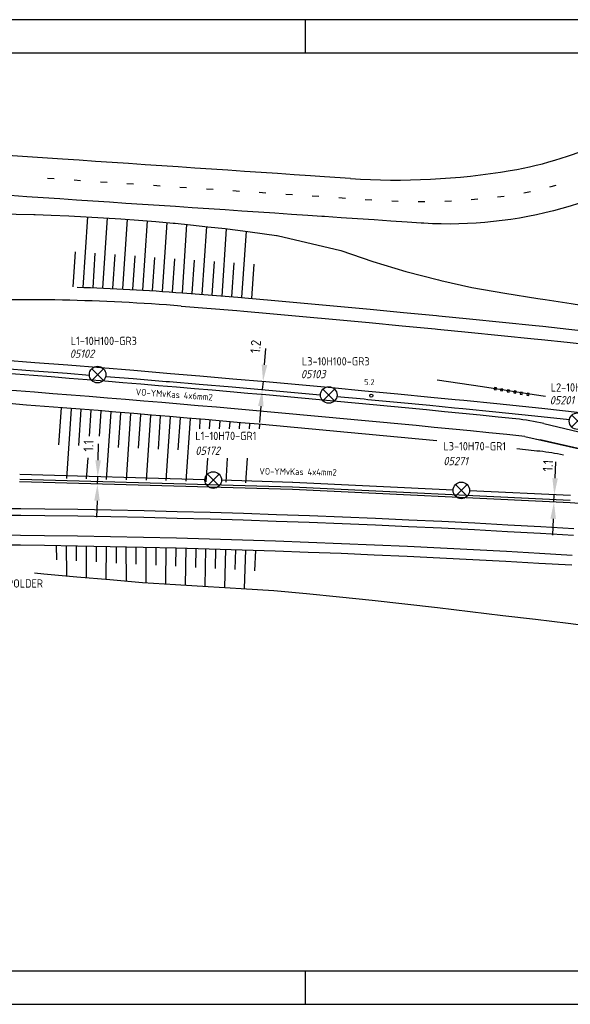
# Model space of a CAD drawing. Extents: x 130060 to 130480, y 479394 to 479543.
# Tile 3 of 17: x 130227 to 130310, y 479394 to 479543. Entities that reach past the tile are written whole.
import ezdxf
from ezdxf.enums import TextEntityAlignment as Align

# ---------------------------------------------------------------- set-up
doc = ezdxf.new("R2010")
doc.units = 0
doc.header["$LTSCALE"] = 0.1
doc.header["$MEASUREMENT"] = 0
doc.header["$PDMODE"] = 3
doc.layers.get('0').update_dxf_attribs({"linetype": 'CONTINUOUS'})
doc.layers.get('DEFPOINTS').update_dxf_attribs({"linetype": 'CONTINUOUS'})
for name, color, linetype in [('C000G4-TALUD-025', 8, 'CONTINUOUS'), ('C000G4-TALUDARC-025', 8, 'CONTINUOUS'), ('C000G5-VERH-050', 11, 'CONTINUOUS'), ('KADER1', 3, 'CONTINUOUS'), ('NS-TEKST-T50', 4, 'CONTINUOUS'), ('OG-MARKERING', 8, 'CONTINUOUS'), ('Q83-T', 7, 'CONTINUOUS'), ('SIV-OV-MAATVOERING', 6, 'CONTINUOUS'), ('SIV-OV-NIEUW-ARM', 2, 'CONTINUOUS'), ('SIV-OV-NIEUW-KABEL', 3, 'CONTINUOUS'), ('SIV-TEKST-025', 7, 'CONTINUOUS')]:
    doc.layers.add(name, color=color, linetype=linetype)
doc.styles.add('ISO', font='ISO.shx')
doc.styles.get("Standard").update_dxf_attribs({"font": 'txt.shx'})
doc.dimstyles.get("Standard").update_dxf_attribs({"dimtxt": 0.18, "dimasz": 0.18, "dimexe": 0.18, "dimexo": 0.0625, "dimgap": 0.09, "dimtad": 0, "dimtih": 1, "dimtoh": 1, "dimdec": 4, "dimzin": 0, "dimdsep": 46, "dimtxsty": 'Standard', "dimcen": 0.09, "dimadec": 0, "dimazin": 0, "dimtfac": 1, "dimtdec": 4, "dimtofl": 0, "dimtmove": 0, "dimatfit": 3, "dimfxl": 1, "dimtolj": 1, "dimtzin": 0, "dimarcsym": 0})

# ---------------------------------------------------------------- blocks, each defined once
blk = doc.blocks.new('*D50')
at = {"layer": 'DEFPOINTS', "color": 0, "transparency": 16777216}
for p in [(130263.05, 479487.2), (130263.16, 479488.45), (130263.38, 479487.18)]:
    blk.add_point(p, dxfattribs=at)
at = {"layer": 'SIV-OV-MAATVOERING', "color": 0, "lineweight": -2, "transparency": 16777216}
for p, q in [((130263.71, 479490.91), (130263.93, 479493.4)), ((130263.49, 479488.42), (130263.38, 479487.18)), ((130263.16, 479484.69), (130262.94, 479482.2))]:
    blk.add_line(p, q, dxfattribs=at)
at = {"layer": 'SIV-OV-MAATVOERING', "color": 0, "transparency": 16777216}
for points in [[(130263.29, 479490.95), (130264.12, 479490.87), (130263.49, 479488.42)], [(130262.74, 479484.72), (130263.57, 479484.65), (130263.38, 479487.18)]]:
    blk.add_solid(points, dxfattribs=at)
at = {"layer": 'SIV-OV-MAATVOERING', "color": 0, "transparency": 16777216, "insert": (130262.38, 479493.67), "char_height": 1.5, "attachment_point": 5, "rotation": 84.95, "style": 'ISO'}
blk.add_mtext('\\A1;1.2', dxfattribs=at)
blk = doc.blocks.new('*D48')
at = {"layer": 'DEFPOINTS', "color": 0, "transparency": 16777216}
for p in [(130238.56, 479474.03), (130238.82, 479474.02), (130238.79, 479472.92)]:
    blk.add_point(p, dxfattribs=at)
at = {"layer": 'SIV-OV-MAATVOERING', "color": 0, "lineweight": -2, "transparency": 16777216}
for p, q in [((130238.63, 479476.53), (130238.7, 479479.03)), ((130238.53, 479472.93), (130238.56, 479474.03)), ((130238.46, 479470.43), (130238.39, 479467.93))]:
    blk.add_line(p, q, dxfattribs=at)
at = {"layer": 'SIV-OV-MAATVOERING', "color": 0, "transparency": 16777216}
for points in [[(130238.21, 479476.54), (130239.05, 479476.51), (130238.56, 479474.03)], [(130238.04, 479470.44), (130238.87, 479470.42), (130238.53, 479472.93)]]:
    blk.add_solid(points, dxfattribs=at)
at = {"layer": 'SIV-OV-MAATVOERING', "color": 0, "transparency": 16777216, "insert": (130237.18, 479478.71), "char_height": 1.5, "attachment_point": 5, "rotation": 88.3844, "style": 'ISO'}
blk.add_mtext('\\A1;1.1', dxfattribs=at)
blk = doc.blocks.new('*D46')
at = {"layer": 'DEFPOINTS', "color": 0, "transparency": 16777216}
for p in [(130307.4, 479471.31), (130307.51, 479471.3), (130307.45, 479470.2)]:
    blk.add_point(p, dxfattribs=at)
at = {"layer": 'SIV-OV-MAATVOERING', "color": 0, "lineweight": -2, "transparency": 16777216}
for p, q in [((130307.52, 479473.81), (130307.64, 479476.3)), ((130307.35, 479470.21), (130307.4, 479471.31)), ((130307.23, 479467.71), (130307.11, 479465.22))]:
    blk.add_line(p, q, dxfattribs=at)
at = {"layer": 'SIV-OV-MAATVOERING', "color": 0, "transparency": 16777216}
for points in [[(130307.11, 479473.83), (130307.94, 479473.79), (130307.4, 479471.31)], [(130306.82, 479467.73), (130307.65, 479467.69), (130307.35, 479470.21)]]:
    blk.add_solid(points, dxfattribs=at)
at = {"layer": 'SIV-OV-MAATVOERING', "color": 0, "transparency": 16777216, "insert": (130306.44, 479475.71), "char_height": 1.5, "attachment_point": 5, "rotation": 87.2572, "style": 'ISO'}
blk.add_mtext('\\A1;1.1', dxfattribs=at)
blk = doc.blocks.new('OV')
for p, q in [((-0.88, 0.88), (0.88, -0.88)), ((-0.88, -0.88), (0.88, 0.88))]:
    blk.add_line(p, q)
at = {"linetype": 'Continuous'}
blk.add_circle((0, 0), 1.25, dxfattribs=at)
at = {"layer": 'SIV-TEKST-025', "color": 2, "style": 'ISO'}
blk.add_attdef('MASTGEG.', (-2.7, 6.04), '', height=1.25, dxfattribs=at)
at = {"layer": 'SIV-TEKST-025', "color": 2, "style": 'ISO', "oblique": 13.5}
blk.add_attdef('MASTNR.', (-2.7, 3.8), '', height=1.25, dxfattribs=at)
blk = doc.blocks.new('RONDJE', base_point=(20, 20))
blk.add_circle((20, 20), 0.237)
blk = doc.blocks.new('83')
at = {"linetype": 'Continuous'}
blk.add_blockref('RONDJE', (0, 0), dxfattribs=at)
at = {"linetype": 'Continuous', "style": 'ISO'}
blk.add_attdef('83', (0.6, 0), '', height=0.9, dxfattribs=at)
blk = doc.blocks.new('PNH-A4')
at = {"layer": 'KADER1', "color": 7}
for p, q in [((541.46, 116.24), (-298.54, 116.24)), ((121.46, 116.24), (121.46, 106.24)), ((121.46, -170.76), (121.46, -180.76)), ((-298.54, -180.76), (541.46, -180.76))]:
    blk.add_line(p, q, dxfattribs=at)
at = {"layer": 'KADER1', "color": 21}
for p, q in [((-288.54, 106.24), (531.46, 106.24)), ((531.46, -170.76), (-288.54, -170.76))]:
    blk.add_line(p, q, dxfattribs=at)

msp = doc.modelspace()

# ---------------------------------------------------------------- linework, layer by layer
at = {"layer": 'C000G4-TALUD-025'}
for p, q in [((130267.91860007, 479472.44891802), (130226.80912417, 479473.60839541)), ((130309.81303325, 479470.44189292), (130267.92548109, 479472.44865617))]:
    msp.add_line(p, q, dxfattribs=at)
for points in [[(130157.69999241, 479513.56565995), (130193.71223141, 479513.4600598), (130208.720661, 479513.76494165), (130213.70130911, 479513.78007314), (130218.54980536, 479513.71656226), (130218.69688168, 479513.71552651), (130221.83392815, 479513.69802904), (130223.65644245, 479513.68396982), (130226.2949451, 479513.64858913), (130228.93340499, 479513.59344671), (130229.14830419, 479513.58816309), (130231.55734039, 479513.50637268), (130234.18936977, 479513.39453881), (130236.8196221, 479513.26237384), (130239.4476915, 479513.10909386), (130242.0733272, 479512.93559853), (130244.69650783, 479512.74088678), (130247.31710613, 479512.52615548), (130249.93699362, 479512.29012239), (130250.22403392, 479512.26293943), (130252.5494101, 479512.03437894), (130255.16142556, 479511.75746925), (130257.77039658, 479511.46061038), (130258.12419233, 479511.4177443)], [(130258.12419233, 479511.4177443), (130260.45601566, 479511.13521934), (130261.56023991, 479510.98181647), (130265.50045232, 479510.41821634), (130265.59748491, 479510.40338847), (130275.20954623, 479508.14259337), (130280.0568526, 479506.52685761), (130285.00304177, 479504.99366821), (130289.96861797, 479503.73497162), (130290.31810352, 479503.65178068), (130294.95497034, 479502.58913805), (130299.95673737, 479501.72158242), (130304.93046926, 479500.93764362), (130306.01493185, 479500.76797462), (130309.93229073, 479500.14549514), (130314.94235753, 479499.37518475), (130319.93339891, 479498.57263279), (130323.56661879, 479497.93922778)], [(130259.691219, 479501.10249137), (130260.76917765, 479501.00970667), (130264.7094752, 479500.66123683), (130269.69654432, 479500.21272847), (130274.68270656, 479499.75583352), (130279.66808365, 479499.2907409), (130284.65274781, 479498.81735323), (130289.63715092, 479498.33561724), (130289.97439199, 479498.30273024), (130294.61954726, 479497.84569208), (130299.60185065, 479497.34751171), (130304.58366592, 479496.84089322), (130305.66891785, 479496.7294651), (130309.58019233, 479496.31612301), (130314.57943469, 479495.75592677), (130319.57407698, 479495.16055415), (130324.56432095, 479494.52994909), (130329.55006683, 479493.86411167), (130334.53102437, 479493.1630407), (130339.50902625, 479492.42652049), (130340.08133109, 479492.33957932), (130340.47080101, 479492.2789729)], [(130225.6054, 479463.7617), (130226.9145, 479463.7509), (130230.5232, 479463.7047), (130235.4958, 479463.6285), (130240.4682, 479463.5377), (130245.4403, 479463.4322), (130250.4121, 479463.3121), (130255.3835, 479463.1774), (130260.3545, 479463.0281), (130265.3251, 479462.8641), (130270.2951, 479462.6855), (130275.2646, 479462.4924), (130280.2335, 479462.2845), (130285.2017, 479462.0621), (130290.1693, 479461.8251), (130295.1362, 479461.5734), (130300.1023, 479461.3072), (130305.0676, 479461.0263), (130310.032, 479460.7309)], [(130229.04359158, 479459.55470123), (130230.4638, 479459.4193), (130235.4175, 479458.964), (130240.3693, 479458.5235), (130245.3187, 479458.0698), (130250.2707, 479457.794), (130255.2215, 479457.5065), (130260.1709, 479457.201), (130265.1188, 479456.8772), (130270.0614, 479456.4382), (130274.9999, 479455.932), (130279.9358, 479455.4095), (130284.8692, 479454.8707), (130289.7999, 479454.3156), (130294.7269, 479453.7234), (130299.6522, 479453.137), (130304.5755, 479452.5489), (130309.496, 479451.9418), (130314.4137, 479451.3217)]]:
    msp.add_lwpolyline(points, dxfattribs=at)
msp.add_lwpolyline([(130235.47445656, 479502.62787275, -0.0129905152), (130251.32571381, 479501.77232665), (130259.691219, 479501.10249137)], format="xyb", dxfattribs=at)
for centre, radius, start, end in [((129997.36036409, 476500.24864342), 2993.5, 84.39601878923, 86.04881434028), ((129997.36036409, 476500.24864342), 2993.5, 84.09734139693, 84.16342338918), ((130302.12282859, 479448.03630372), 30, 77.1480809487, 84.0973413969)]:
    msp.add_arc(centre, radius, start, end, dxfattribs=at)
at = {"layer": 'C000G4-TALUDARC-025'}
for points in [[(130237.01902237, 479513.25074398), (130236.30589123, 479502.60350254)], [(130240.01375448, 479513.07168986), (130239.30541513, 479502.49674851)], [(130243.00673226, 479512.86631434), (130242.30307875, 479502.36056919)], [(130245.99791868, 479512.63424943), (130245.29872462, 479502.1949895)], [(130248.98731784, 479512.37568137), (130248.29233229, 479502.00002245)], [(130251.97496957, 479512.09084052), (130251.28404535, 479501.77566022)], [(130254.96079183, 479511.77873919), (130254.27471107, 479501.53619717)], [(130257.94479505, 479511.43948017), (130257.26538179, 479501.29673085)], [(130260.92668669, 479511.069832), (130260.2559151, 479501.05388546)], [(130235.16124307, 479507.95976875), (130234.80868005, 479502.69577083)], [(130238.15408404, 479507.75166708), (130237.80582732, 479502.55380707)], [(130241.14684302, 479507.54357112), (130240.80445596, 479502.43233692)], [(130244.13963785, 479507.33547266), (130243.80108142, 479502.28145748)], [(130247.1324126, 479507.1273756), (130246.79579128, 479502.10117844)], [(130250.12519739, 479506.91927785), (130249.78838723, 479501.89151898)], [(130253.11797807, 479506.71118037), (130252.77938686, 479501.65592943)], [(130256.11077004, 479506.50308212), (130255.76999893, 479501.41646781)], [(130259.10355116, 479506.29498461), (130258.76075049, 479501.17699502)], [(130262.09633515, 479506.08688691), (130261.75053544, 479500.9229179)], [(130233.05187414, 479484.42493052), (130232.67898157, 479478.85739911)], [(130234.54732895, 479484.30617452), (130233.84063754, 479473.75507996)], [(130236.04281155, 479484.1866621), (130235.67717939, 479478.72946722)], [(130237.53799297, 479484.06641965), (130237.27485508, 479480.13798078)], [(130239.03328643, 479483.945414), (130238.77823729, 479480.13798078)], [(130240.52846954, 479483.82366304), (130239.84710458, 479473.65069236)], [(130242.02366131, 479483.70115708), (130241.67348023, 479478.47360748)], [(130243.51873925, 479483.57790613), (130242.84973627, 479473.58941173)], [(130245.01374462, 479483.45390685), (130244.67162935, 479478.34567766)], [(130246.5087928, 479483.32914959), (130245.85210081, 479473.52518727)], [(130248.00378539, 479483.20364247), (130247.66977972, 479478.2177478)], [(130249.49866096, 479483.07739069), (130248.85398553, 479473.45268349)], [(130250.99348431, 479482.95038881), (130250.66793239, 479478.08981783)], [(130252.48832304, 479482.82263102), (130251.85560214, 479473.37670163)], [(130253.98312296, 479482.69412187), (130253.8881376, 479481.27629656)], [(130255.47778464, 479482.56486994), (130255.3914694, 479481.27629656)], [(130256.97241131, 479482.43486634), (130256.89481083, 479481.27629656)], [(130258.46697446, 479482.30411353), (130258.39814119, 479481.27629656)], [(130259.96149629, 479482.17260954), (130259.90147565, 479481.27629656)], [(130261.45605944, 479482.04185672), (130261.4047896, 479481.27629656)], [(130262.95058127, 479481.91035273), (130262.90812237, 479481.27629656)], [(130237.05687027, 479476.88364157), (130236.84399384, 479473.70556618)], [(130255.09368571, 479476.83077646), (130254.85686711, 479473.29538524)], [(130258.10042309, 479476.83077646), (130257.85778088, 479473.20764833)], [(130261.1070715, 479476.83077646), (130260.85835677, 479473.11697357)], [(130232.3936911, 479461.51959169), (130232.37407266, 479463.67633727)], [(130233.90243264, 479459.1032515), (130233.87621678, 479463.65331845)], [(130235.38373566, 479461.35514353), (130235.37822386, 479463.63030173)], [(130236.87551978, 479458.83429813), (130236.88005481, 479463.6032224)], [(130238.37142645, 479461.19082483), (130238.38170984, 479463.57580098)], [(130239.84505346, 479458.57013569), (130239.88324461, 479463.54838175)], [(130241.3992183, 479461.02430062), (130241.37653094, 479463.51842667)], [(130242.90882245, 479458.29070788), (130242.87888586, 479463.48654911)], [(130244.38733075, 479460.85995872), (130244.38104479, 479463.4546757)], [(130245.87785296, 479458.03865816), (130245.88297181, 479463.42150671)], [(130247.37307332, 479460.69574716), (130247.38466966, 479463.38523134)], [(130248.84418179, 479457.87344946), (130248.88618776, 479463.3489603)], [(130250.35682315, 479460.5316452), (130250.38747477, 479463.31269485)], [(130251.80852169, 479457.70469651), (130251.88862892, 479463.27209347)], [(130253.3387338, 479460.36764439), (130253.38963481, 479463.23142374)], [(130254.77104927, 479457.53265831), (130254.89051785, 479463.19075734)], [(130256.31929589, 479460.20371776), (130256.39127083, 479463.14713241)], [(130257.73195075, 479457.3515433), (130257.89197948, 479463.10205983)], [(130259.29855645, 479460.0398627), (130259.39258666, 479463.0569903)], [(130260.69136057, 479457.16694007), (130260.8932265, 479463.01032526)], [(130262.27678247, 479459.87606454), (130262.39376429, 479462.9608165)]]:
    msp.add_lwpolyline(points, dxfattribs=at)
at = {"layer": 'C000G5-VERH-050'}
for p, q in [((130233.2529, 479521.9314), (130218.22424052, 479522.9380151)), ((130235.7473, 479521.76435), (130233.2529, 479521.9314)), ((130238.2417, 479521.59725), (130235.7473, 479521.76435)), ((130240.7361, 479521.4302), (130238.2417, 479521.59725)), ((130243.23055, 479521.2631), (130240.7361, 479521.4302)), ((130245.72495, 479521.096), (130243.23055, 479521.2631)), ((130248.21935, 479520.92895), (130245.72495, 479521.096)), ((130250.71375, 479520.76185), (130248.21935, 479520.92895)), ((130253.20815, 479520.5948), (130250.71375, 479520.76185)), ((130255.70255, 479520.4277), (130253.20815, 479520.5948)), ((130258.197, 479520.26065), (130255.70255, 479520.4277)), ((130260.6914, 479520.09355), (130258.197, 479520.26065)), ((130263.1858, 479519.9265), (130260.6914, 479520.09355)), ((130265.6802, 479519.7594), (130263.1858, 479519.9265)), ((130268.17465, 479519.5923), (130265.6802, 479519.7594)), ((130270.66905, 479519.42525), (130268.17465, 479519.5923)), ((130272.75335, 479519.28565), (130270.66905, 479519.42525)), ((130276.67602703, 479519.02289757), (130272.75335, 479519.28565)), ((130227.8631, 479516.27895), (130225.36865, 479516.44605)), ((130230.3575, 479516.1119), (130227.8631, 479516.27895)), ((130232.8519, 479515.9448), (130230.3575, 479516.1119)), ((130235.3463, 479515.77775), (130232.8519, 479515.9448)), ((130237.8407, 479515.61065), (130235.3463, 479515.77775)), ((130240.3351, 479515.4436), (130237.8407, 479515.61065)), ((130242.82955, 479515.2765), (130240.3351, 479515.4436)), ((130245.32395, 479515.10945), (130242.82955, 479515.2765)), ((130247.81835, 479514.94235), (130245.32395, 479515.10945)), ((130250.31275, 479514.7753), (130247.81835, 479514.94235)), ((130252.8072, 479514.6082), (130250.31275, 479514.7753)), ((130255.3016, 479514.44115), (130252.8072, 479514.6082)), ((130257.796, 479514.27405), (130255.3016, 479514.44115)), ((130260.2904, 479514.10695), (130257.796, 479514.27405)), ((130262.7848, 479513.9399), (130260.2904, 479514.10695)), ((130265.27925, 479513.7728), (130262.7848, 479513.9399)), ((130307.26635, 479514.153), (130305.99215, 479513.8384)), ((130308.5337, 479514.49405), (130307.26635, 479514.153)), ((130309.7937, 479514.86145), (130308.5337, 479514.49405)), ((130311.0458, 479515.25505), (130309.7937, 479514.86145)), ((130267.77365, 479513.60575), (130265.27925, 479513.7728)), ((130270.26805, 479513.43865), (130267.77365, 479513.60575)), ((130272.3524, 479513.29905), (130270.26805, 479513.43865)), ((130272.76245, 479513.2716), (130272.3524, 479513.29905)), ((130275.2569, 479513.1045), (130272.76245, 479513.2716)), ((130277.7513, 479512.93745), (130275.2569, 479513.1045)), ((130280.2457, 479512.77035), (130277.7513, 479512.93745)), ((130282.7401, 479512.6033), (130280.2457, 479512.77035)), ((130285.23455, 479512.4362), (130282.7401, 479512.6033)), ((130298.23455, 479512.51365), (130296.92815, 479512.38755)), ((130299.53805, 479512.6669), (130298.23455, 479512.51365)), ((130300.83805, 479512.8473), (130299.53805, 479512.6669)), ((130302.13405, 479513.05475), (130300.83805, 479512.8473)), ((130303.4254, 479513.28915), (130302.13405, 479513.05475)), ((130304.71165, 479513.5504), (130303.4254, 479513.28915)), ((130305.99215, 479513.8384), (130304.71165, 479513.5504)), ((130287.3187, 479512.2966), (130285.23455, 479512.4362)), ((130287.74955, 479512.26925), (130287.3187, 479512.2966)), ((130289.0604, 479512.20415), (130287.74955, 479512.26925)), ((130290.37235, 479512.1664), (130289.0604, 479512.20415)), ((130291.6848, 479512.15595), (130290.37235, 479512.1664)), ((130292.99715, 479512.17285), (130291.6848, 479512.15595)), ((130294.30885, 479512.2171), (130292.99715, 479512.17285)), ((130295.6194, 479512.2887), (130294.30885, 479512.2171)), ((130296.92815, 479512.38755), (130295.6194, 479512.2887)), ((130251.16976808, 479499.77840913), (130259.54339112, 479499.10782047)), ((130259.54339112, 479499.10782047), (130260.5942712, 479499.01740723)), ((130305.82788591, 479482.05797141), (130315.04, 479479.87)), ((130302.98114829, 479480.11712814), (130314.75, 479477.42)), ((130304.78752742, 479479.70315097), (130305.26323488, 479479.59413065)), ((130314.75, 479477.42), (130305.26323488, 479479.59413065)), ((130267.90873238, 479472.09905715), (130226.79925647, 479473.25853454)), ((130309.79628454, 479470.09229389), (130267.90873238, 479472.09905715)), ((130343.25716777, 479467.7393865), (130309.79628454, 479470.09229389)), ((130225.6273, 479468.2617), (130226.9672, 479468.2506)), ((130226.9672, 479468.2506), (130230.5855, 479468.2043)), ((130230.5855, 479468.2043), (130235.5714, 479468.1279)), ((130235.5714, 479468.1279), (130240.5571, 479468.0368)), ((130240.5571, 479468.0368), (130245.5424, 479467.9311)), ((130245.5424, 479467.9311), (130250.5274, 479467.8106)), ((130250.5274, 479467.8106), (130255.5121, 479467.6756)), ((130255.5121, 479467.6756), (130260.4963, 479467.5258)), ((130260.4963, 479467.5258), (130265.48, 479467.3615)), ((130265.48, 479467.3615), (130270.4633, 479467.1824)), ((130270.4633, 479467.1824), (130275.446, 479466.9887)), ((130275.446, 479466.9887), (130280.4281, 479466.7803)), ((130280.4281, 479466.7803), (130285.4096, 479466.5573)), ((130285.4096, 479466.5573), (130290.3904, 479466.3197)), ((130290.3904, 479466.3197), (130295.3705, 479466.0674)), ((130295.3705, 479466.0674), (130300.3498, 479465.8004)), ((130300.3498, 479465.8004), (130305.3283, 479465.5188)), ((130305.3283, 479465.5188), (130310.306, 479465.2225))]:
    msp.add_line(p, q, dxfattribs=at)
for points in [[(130260.5942712, 479499.01740723), (130264.53196931, 479498.66913736), (130269.51564322, 479498.22092857), (130274.49850642, 479497.76433353), (130279.48068081, 479497.29954116), (130284.46195559, 479496.8264525), (130289.44302331, 479496.34511988), (130289.78005423, 479496.31223398), (130294.42222926, 479495.85549383), (130299.40114059, 479495.35751277), (130304.37969163, 479494.85129058), (130305.46422441, 479494.73996438), (130309.36448585, 479494.32772376), (130314.34974296, 479493.76912581), (130319.33038512, 479493.17545315), (130324.30661585, 479492.54664971), (130329.27836155, 479491.88261244), (130334.24533008, 479491.18353986), (130336.15304819, 479490.88370418)], [(130224.1018, 479491.6678), (130229.0812, 479491.2862), (130234.0599, 479490.8963), (130239.038, 479490.4981), (130244.0155, 479490.0917), (130248.9922, 479489.6769), (130249.5161, 479489.6328), (130253.9683, 479489.2539), (130258.9436, 479488.8226), (130263.9182, 479488.383), (130268.8921, 479487.9351), (130273.8653, 479487.479), (130278.8376, 479487.0145), (130279.4105, 479486.9605), (130283.8092, 479486.5418), (130288.78, 479486.0609), (130292.4757, 479485.6978), (130293.75, 479485.5716), (130298.7191, 479485.0741), (130304.07692519, 479484.52829277)], [(130304.07692519, 479484.52829277), (130305.53061454, 479484.37886462), (130308.63711509, 479484.04716744), (130313.08213973, 479483.54808923), (130313.57987901, 479483.49048144), (130318.52004808, 479482.8985248), (130320.62242307, 479482.63576539), (130323.45398958, 479482.27162689), (130328.38456986, 479481.60960549), (130333.31061156, 479480.91255335), (130333.63327893, 479480.86559097), (130338.23010109, 479480.18063039), (130341.19993739, 479479.7172294)], [(130225.6321, 479469.2617), (130226.979, 479469.2505), (130230.5994, 479469.2042), (130235.5882, 479469.1278), (130240.5768, 479469.0366), (130245.5651, 479468.9308), (130250.553, 479468.8103), (130255.5406, 479468.6752), (130260.5278, 479468.5253), (130265.5145, 479468.3608), (130270.5007, 479468.1817), (130275.4863, 479467.9879), (130280.4714, 479467.7794), (130285.4558, 479467.5562), (130290.4395, 479467.3184), (130295.4225, 479467.066), (130300.4048, 479466.7989), (130305.3862, 479466.5171), (130310.3668, 479466.2207)], [(130225.6127, 479465.2617), (130226.9321, 479465.2508), (130230.544, 479465.2046), (130235.521, 479465.1283), (130240.4979, 479465.0374), (130245.4744, 479464.9318), (130250.4506, 479464.8116), (130255.4264, 479464.6768), (130260.4018, 479464.5273), (130265.3767, 479464.3632), (130270.3512, 479464.1845), (130275.3251, 479463.9911), (130280.2983, 479463.7831), (130285.271, 479463.5605), (130290.243, 479463.3233), (130295.2143, 479463.0714), (130300.1848, 479462.8049), (130305.1545, 479462.5238), (130310.1233, 479462.2281)]]:
    msp.add_lwpolyline(points, dxfattribs=at)
for centre, radius, start, end in [((130291.56802798, 479575.08002124), 55.62377242, 279.5240462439, 311.9983545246), ((130283.60307071, 479622.44116755), 103.65, 266.1680037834, 279.5343959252), ((130226.93801489, 479197.19713965), 303.55, 85.4213276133, 92.2018494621), ((129997.36036409, 476500.24864342), 2998, 84.17524040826, 85.82958591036), ((129997.36036409, 476500.24864342), 2995.5, 84.14411490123, 85.8267335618), ((130298.31772548, 479450.43760629), 32.5, 76.6392263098, 84.1752404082)]:
    msp.add_arc(centre, radius, start, end, dxfattribs=at)
at = {"layer": 'OG-MARKERING'}
for p, q in [((130231.00448296, 479519.07529008), (130232.00224665, 479519.00844983)), ((130234.99554032, 479518.80796787), (130235.99330534, 479518.74114753)), ((130238.98659708, 479518.54063675), (130239.9843621, 479518.47381641)), ((130242.97765413, 479518.27330993), (130243.97541791, 479518.20647102)), ((130246.96871223, 479518.00599879), (130247.96647592, 479517.93915854)), ((130250.95976762, 479517.73864731), (130251.95753274, 479517.67182831)), ((130254.9508253, 479517.47132992), (130255.94858899, 479517.40448968)), ((130258.9418834, 479517.20401871), (130259.93964709, 479517.13717846)), ((130262.93294142, 479516.93670645), (130263.93070645, 479516.86988612)), ((130302.81072163, 479516.88247873), (130303.79253934, 479517.07230492)), ((130306.70942134, 479517.77358871), (130307.67621456, 479518.02914862)), ((130266.92399841, 479516.66937867), (130267.92176343, 479516.60255833)), ((130270.91505501, 479516.40204519), (130271.91281968, 479516.33521958)), ((130274.90611307, 479516.13473347), (130275.90387748, 479516.06790392)), ((130278.8971707, 479515.86741528), (130279.89493511, 479515.80058574)), ((130282.89016181, 479515.63322877), (130283.88931668, 479515.59212475)), ((130286.88900351, 479515.54877828), (130287.88900288, 479515.54766268)), ((130290.88802367, 479515.62430635), (130291.88726777, 479515.66318096)), ((130294.88082473, 479515.85969217), (130295.87771497, 479515.93849478)), ((130298.86083254, 479516.25613014), (130299.85321075, 479516.37935953)), ((130296.58, 479487.6), (130289.75, 479488.62)), ((130304.39, 479486.42), (130296.58, 479487.6)), ((130298.38065416, 479487.47980958), (130298.33004126, 479487.18410985)), ((130298.6763539, 479487.42919668), (130298.38065416, 479487.47980958)), ((130298.625741, 479487.13349694), (130298.6763539, 479487.42919668)), ((130299.36851902, 479487.32402615), (130299.31790611, 479487.02832641)), ((130299.66421876, 479487.27341324), (130299.36851902, 479487.32402615)), ((130299.61360585, 479486.9777135), (130299.66421876, 479487.27341324)), ((130298.33004126, 479487.18410985), (130298.625741, 479487.13349694)), ((130299.31790611, 479487.02832641), (130299.61360585, 479486.9777135)), ((130300.35398578, 479487.15415775), (130300.30337287, 479486.85845802)), ((130300.30337287, 479486.85845802), (130300.59907261, 479486.80784511)), ((130300.64968551, 479487.10354485), (130300.35398578, 479487.15415775)), ((130300.59907261, 479486.80784511), (130300.64968551, 479487.10354485)), ((130301.33945253, 479486.98428936), (130301.28883963, 479486.68858962)), ((130301.28883963, 479486.68858962), (130301.58453936, 479486.63797672)), ((130301.63515227, 479486.93367645), (130301.33945253, 479486.98428936)), ((130301.58453936, 479486.63797672), (130301.63515227, 479486.93367645)), ((130302.32491929, 479486.81442096), (130302.27430638, 479486.51872123)), ((130302.27430638, 479486.51872123), (130302.57000612, 479486.46810832)), ((130302.62061903, 479486.76380806), (130302.32491929, 479486.81442096)), ((130302.57000612, 479486.46810832), (130302.62061903, 479486.76380806)), ((130303.31278415, 479486.65863753), (130303.26217124, 479486.36293779)), ((130303.26217124, 479486.36293779), (130303.55787098, 479486.31232488)), ((130303.60848388, 479486.60802462), (130303.31278415, 479486.65863753)), ((130303.55787098, 479486.31232488), (130303.60848388, 479486.60802462)), ((130306.08209882, 479486.1444168), (130304.39, 479486.42))]:
    msp.add_line(p, q, dxfattribs=at)
at = {"layer": 'SIV-OV-NIEUW-KABEL'}
for p, q in [((130254.73865089, 479473.57095181), (130226.83026923, 479474.35809727)), ((130267.93974513, 479473.19861988), (130257.23765711, 479473.50046827)), ((130292.13618402, 479472.0396217), (130267.96137118, 479473.19779695)), ((130309.84892334, 479471.19103369), (130294.63331993, 479471.91998805))]:
    msp.add_line(p, q, dxfattribs=at)
msp.add_lwpolyline([(130214.5749587, 479491.14717253, -0.0007195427), (130215.43224073, 479491.08072876), (130218.72384503, 479490.82084657), (130219.02150605, 479490.79509909), (130219.5035118, 479490.75927091), (130224.00728371, 479490.42137804), (130228.9846461, 479490.0399342), (130233.96126853, 479489.65019691), (130237.30545967, 479489.38269386)], format="xyb", dxfattribs=at)
for points in [[(130239.77555476, 479489.18372105), (130243.91272673, 479488.84593166), (130248.88786234, 479488.43126206), (130249.4106768, 479488.38725343), (130253.86132379, 479488.00848559), (130258.83460602, 479487.57736051), (130263.8071293, 479487.13794402), (130268.77896523, 479486.6902299), (130272.10674792, 479486.38503371)], [(130274.62408479, 479486.15267378), (130278.72081625, 479485.76996723), (130279.29262477, 479485.71607011), (130283.68979101, 479485.2975161), (130288.65870372, 479484.81679868), (130292.35299301, 479484.4538373), (130293.62614157, 479484.3277513), (130298.59349539, 479483.83042613), (130303.95024203, 479483.28472879)], [(130303.94910825, 479483.28484481), (130305.40034825, 479483.13566844), (130309.69338058, 479482.6772791)]]:
    msp.add_lwpolyline(points, dxfattribs=at)

# ---------------------------------------------------------------- block references
at = {"layer": 'Q83-T', "color": 8}
ref = msp.add_blockref('83', (130279.80991607, 479486.27339106), dxfattribs=dict(at, rotation=359.8027994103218))
ref.add_attrib('783       ', '5.2', (130278.74611719, 479487.86029946), dxfattribs={"layer": '0', "height": 0.9, "rotation": 359.8027994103, "style": 'ISO'})
at = {"layer": 'SIV-OV-MAATVOERING', "xscale": 0.5, "yscale": 0.5, "zscale": 0.5}
msp.add_blockref('PNH-A4', (130209.12218973, 479484.85406448), dxfattribs=at)
at = {"layer": 'SIV-OV-NIEUW-ARM'}
ref = msp.add_blockref('OV', (130238.55376402, 479489.44778049), dxfattribs=at)
ref.add_attrib('MASTGEG.', 'L1-10H100-GR3', (130234.50018689, 479493.90462296), dxfattribs={"layer": 'SIV-TEKST-025', "color": 2, "height": 1.25, "style": 'ISO'})
ref.add_attrib('MASTNR.', '05102', (130234.35899685, 479491.97643266), dxfattribs={"layer": 'SIV-TEKST-025', "color": 2, "height": 1.25, "style": 'ISO', "oblique": 13.5})
ref = msp.add_blockref('OV', (130273.39957419, 479486.36796751), dxfattribs=at)
ref.add_attrib('MASTGEG.', 'L3-10H100-GR3', (130269.34599707, 479490.82480998), dxfattribs={"layer": 'SIV-TEKST-025', "color": 2, "height": 1.25, "style": 'ISO'})
ref.add_attrib('MASTNR.', '05103', (130269.20480703, 479488.89661968), dxfattribs={"layer": 'SIV-TEKST-025', "color": 2, "height": 1.25, "style": 'ISO', "oblique": 13.5})
ref = msp.add_blockref('OV', (130310.91759858, 479482.42471172), dxfattribs=at)
ref.add_attrib('MASTGEG.', 'L2-10H100-GR3', (130306.86402145, 479486.88155419), dxfattribs={"layer": 'SIV-TEKST-025', "color": 2, "height": 1.25, "style": 'ISO'})
ref.add_attrib('MASTNR.', '05201', (130306.72283141, 479484.95336389), dxfattribs={"layer": 'SIV-TEKST-025', "color": 2, "height": 1.25, "style": 'ISO', "oblique": 13.5})
for p, values in [((130255.988154, 479473.53571004), {'MASTGEG.': 'L1-10H70-GR1', 'MASTNR.': '05172'}), ((130293.38475198, 479471.97980488), {'MASTGEG.': 'L3-10H70-GR1', 'MASTNR.': '05271'})]:
    msp.add_blockref('OV', p, dxfattribs=at).add_auto_attribs(values)

# ---------------------------------------------------------------- texts
at = {"layer": 'NS-TEKST-T50', "color": 2, "style": 'ISO'}
msp.add_text('AETSVELDSCHE POLDER', height=1.25, dxfattribs=at).set_placement((130213.55057717, 479456.94517569), align=Align.BOTTOM_LEFT)
at = {"layer": 'SIV-TEKST-025', "style": 'ISO'}
for s, rotation, p in [('VO-YMvKas 4x6mm2', 355.9073002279, (130244.2626793, 479486.35706597)), ('VO-YMvKas 4x4mm2', 359.1993252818, (130262.92688974, 479474.37288928))]:
    msp.add_text(s, height=1, rotation=rotation, dxfattribs=at).set_placement(p)

# ---------------------------------------------------------------- dimensions: what is measured, and where the dimension line sits
at = {"layer": 'SIV-OV-MAATVOERING'}
dim = msp.add_linear_dim(base=(130263.3788305, 479487.17579232), p1=(130263.16396792, 479488.44965067), p2=(130263.05393556, 479487.20450294), angle=264.9499522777, text='1.2', dimstyle='Standard', override={"dimtxt": 1.5, "dimasz": 2.5, "dimexe": 1.25, "dimexo": 0.625, "dimgap": 0.625, "dimtad": 1, "dimtih": 0, "dimtoh": 0, "dimdec": 8, "dimzin": 8, "dimtxsty": 'ISO', "dimcen": 2.5, "dimse1": 1, "dimse2": 1, "dimtdec": 8, "dimtofl": 1, "dimtmove": 2}, dxfattribs=at)
dim.commit()
dim.dimension.update_dxf_attribs({"geometry": '*D50', "text_midpoint": (130262.38407733, 479493.66727284), "dimtype": 161})
for base, p1, p2, angle, picture, middle in [((130238.559613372, 479474.02727551), (130238.792106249, 479472.920280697), (130238.823119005, 479474.019843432), 88.384422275, '*D48', (130237.178964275, 479478.706407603)), ((130307.403869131, 479471.308172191), (130307.453710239, 479470.204522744), (130307.506349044, 479471.303262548), 87.2571512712, '*D46', (130306.441525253, 479475.713491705))]:
    dim = msp.add_linear_dim(base=base, p1=p1, p2=p2, angle=angle, dimstyle='Standard', override={"dimtxt": 1.5, "dimasz": 2.5, "dimexe": 1.25, "dimexo": 0.625, "dimgap": 0.625, "dimtad": 1, "dimtih": 0, "dimtoh": 0, "dimdec": 8, "dimzin": 8, "dimtxsty": 'ISO', "dimcen": 2.5, "dimse1": 1, "dimse2": 1, "dimtdec": 8, "dimtofl": 1, "dimtmove": 2}, dxfattribs=at)
    dim.commit()
    dim.dimension.update_dxf_attribs({"geometry": picture, "text_midpoint": middle, "dimtype": 161})

doc.saveas('drawing.dxf')
